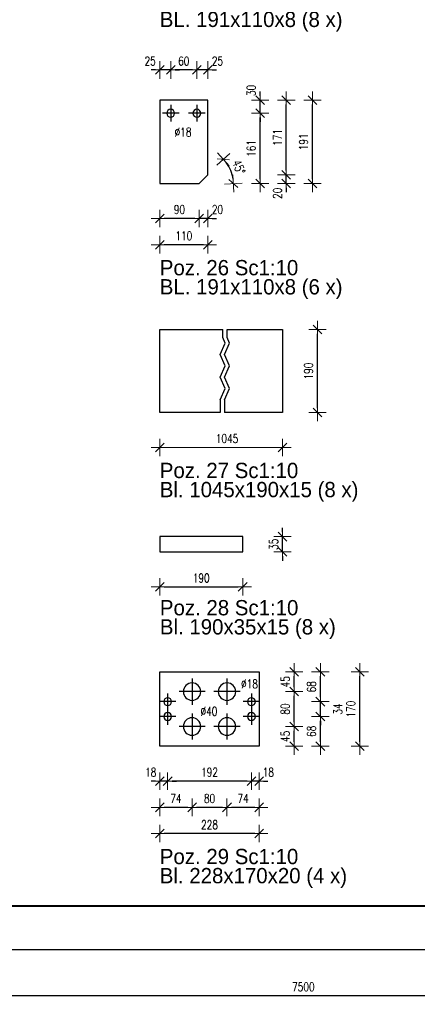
# Model space of a CAD drawing. Header units: millimetres. Extents: x 2297 to 3051, y 15557 to 16018.
# Tile 5 of 20: x 2609 to 2700, y 15557 to 15782. Entities that reach past the tile are written whole.
import ezdxf

# ---------------------------------------------------------------- set-up
doc = ezdxf.new("R2010")
doc.units = ezdxf.units.MM
doc.header["$LTSCALE"] = 10
doc.linetypes.add('MITTE', pattern=[2, 1.25, -0.25, 0.25, -0.25])
doc.layers.get('Defpoints').update_dxf_attribs({"color": 1})
doc.layers.add('_FORMATKA', color=8, linetype='Continuous', plot=False)
for name, color, linetype, lineweight in [('_RAMKA', 7, 'Continuous', 35), ('PS_DIM', 4, 'Continuous', 13), ('PS_SOLID', 7, 'Continuous', 30)]:
    doc.layers.add(name, color=color, linetype=linetype, lineweight=lineweight)
doc.layers.add('PS_MID', color=5, linetype='MITTE')
doc.layers.add('PS_PLATE', color=1, linetype='Continuous')
doc.styles.add('simplex', font='simplex.shx', dxfattribs={"width": 0.75})
doc.dimstyles.new('1_10_PRZ', dxfattribs={"dimtxt": 2, "dimasz": 1, "dimexe": 2, "dimexo": 5, "dimgap": 1, "dimtad": 1, "dimdec": 0, "dimlfac": 10, "dimtxsty": 'simplex', "dimblk": 'dimznak', "dimcen": 2, "dimse1": 1, "dimse2": 1, "dimclrt": 3, "dimadec": 1, "dimazin": 0, "dimtfac": 1, "dimtdec": 0, "dimtix": 1, "dimtmove": 2, "dimatfit": 3, "dimldrblk": 'dim-grot', "dimfxl": 1, "dimarcsym": 0})
doc.dimstyles.new('1_10_PRZ_DS1-LS10', dxfattribs={"dimtxt": 2, "dimasz": 1, "dimexe": 2, "dimexo": 5, "dimgap": 1, "dimtad": 1, "dimdec": 0, "dimlfac": 10, "dimtxsty": 'simplex', "dimblk": 'dimznak', "dimcen": 2, "dimse1": 1, "dimse2": 1, "dimclrt": 3, "dimadec": 1, "dimazin": 0, "dimtfac": 1, "dimtdec": 0, "dimtix": 1, "dimtmove": 2, "dimatfit": 3, "dimldrblk": 'dim-grot', "dimfxl": 1, "dimarcsym": 0})

# ---------------------------------------------------------------- blocks, each defined once
blk = doc.blocks.new('dimznak')
at = {"color": 0}
for points in [[(-2, 0), (2, 0)], [(0, 2), (0, -2)]]:
    blk.add_lwpolyline(points, dxfattribs=at)
at = {"color": 2}
blk.add_lwpolyline([(1, 1), (-1, -1)], dxfattribs=at)
blk = doc.blocks.new('*D234')
at = {"layer": 'Defpoints', "color": 0, "transparency": 16777216}
for p in [(2652.45, 15746.69), (2658.04, 15746.72), (2650.45, 15744.69), (2653.28, 15744.69)]:
    blk.add_point(p, dxfattribs=at)
at = {"layer": 'PS_DIM', "color": 0, "lineweight": -2, "transparency": 16777216}
blk.add_arc((2650.45, 15744.69), 7.86, 7.2942, 37.7058, dxfattribs=at)
for p, rotation in [((2656.01, 15750.25), 131.3529174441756), ((2658.31, 15744.69), 273.6470825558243)]:
    blk.add_blockref('dimznak', p, dxfattribs=dict(at, rotation=rotation))
at = {"layer": 'PS_DIM', "color": 3, "transparency": 16777216, "insert": (2659.56, 15748.46), "char_height": 2, "attachment_point": 5, "rotation": 292.5, "style": 'simplex'}
blk.add_mtext('45%%d', dxfattribs=at)
blk = doc.blocks.new('dim-grot')
blk.add_hatch(color=256).paths.add_polyline_path([(0, 0), (-2, 0.5), (-2, -0.5)])
blk.add_lwpolyline([(0, 0), (-2, 0.5), (-2, -0.5), (0, 0)])
blk = doc.blocks.new('*D236')
at = {"layer": 'Defpoints', "color": 0, "transparency": 16777216}
for p in [(2652.45, 15763.79), (2664.44, 15763.79), (2649.95, 15760.79)]:
    blk.add_point(p, dxfattribs=at)
at = {"layer": 'PS_DIM', "color": 0, "lineweight": -2, "transparency": 16777216}
for p, q in [((2664.44, 15764.79), (2664.44, 15765.79)), ((2664.44, 15760.79), (2664.44, 15763.79)), ((2664.44, 15759.79), (2664.44, 15758.79))]:
    blk.add_line(p, q, dxfattribs=at)
for p, rotation in [((2664.44, 15763.79), 270), ((2664.44, 15760.79), 90)]:
    blk.add_blockref('dimznak', p, dxfattribs=dict(at, rotation=rotation))
at = {"layer": 'PS_DIM', "color": 3, "transparency": 16777216, "insert": (2662.4, 15766), "char_height": 2, "attachment_point": 5, "rotation": 90, "style": 'simplex'}
blk.add_mtext('30', dxfattribs=at)
blk = doc.blocks.new('*D237')
at = {"layer": 'Defpoints', "color": 0, "transparency": 16777216}
for p in [(2652.45, 15746.69), (2670.44, 15746.69), (2650.45, 15744.69)]:
    blk.add_point(p, dxfattribs=at)
at = {"layer": 'PS_DIM', "color": 0, "lineweight": -2, "transparency": 16777216}
for p, q in [((2670.44, 15747.69), (2670.44, 15748.69)), ((2670.44, 15744.69), (2670.44, 15746.69)), ((2670.44, 15743.69), (2670.44, 15742.69))]:
    blk.add_line(p, q, dxfattribs=at)
for p, rotation in [((2670.44, 15746.69), 270), ((2670.44, 15744.69), 90)]:
    blk.add_blockref('dimznak', p, dxfattribs=dict(at, rotation=rotation))
at = {"layer": 'PS_DIM', "color": 3, "transparency": 16777216, "insert": (2668.4, 15742.47), "char_height": 2, "attachment_point": 5, "rotation": 90, "style": 'simplex'}
blk.add_mtext('20', dxfattribs=at)
blk = doc.blocks.new('*D240')
at = {"layer": 'Defpoints', "color": 0, "transparency": 16777216}
for p in [(2652.45, 15746.69), (2650.45, 15744.69), (2650.45, 15736.69)]:
    blk.add_point(p, dxfattribs=at)
at = {"layer": 'PS_DIM', "color": 0, "lineweight": -2, "transparency": 16777216}
for p, q in [((2649.45, 15736.69), (2648.45, 15736.69)), ((2652.45, 15736.69), (2650.45, 15736.69)), ((2653.45, 15736.69), (2654.45, 15736.69))]:
    blk.add_line(p, q, dxfattribs=at)
blk.add_blockref('dimznak', (2650.45, 15736.69), dxfattribs=at)
at = {"layer": 'PS_DIM', "color": 0, "lineweight": -2, "transparency": 16777216, "rotation": 180}
blk.add_blockref('dimznak', (2652.45, 15736.69), dxfattribs=at)
at = {"layer": 'PS_DIM', "color": 3, "transparency": 16777216, "insert": (2654.67, 15738.73), "char_height": 2, "attachment_point": 5, "style": 'simplex'}
blk.add_mtext('20', dxfattribs=at)
blk = doc.blocks.new('*D241')
at = {"layer": 'Defpoints', "color": 0, "transparency": 16777216}
for p in [(2641.45, 15744.69), (2650.45, 15744.69), (2641.45, 15736.69)]:
    blk.add_point(p, dxfattribs=at)
at = {"layer": 'PS_DIM', "color": 0, "lineweight": -2, "transparency": 16777216}
blk.add_line((2649.45, 15736.69), (2642.45, 15736.69), dxfattribs=at)
at = {"layer": 'PS_DIM', "color": 0, "lineweight": -2, "transparency": 16777216, "rotation": 180}
blk.add_blockref('dimznak', (2641.45, 15736.69), dxfattribs=at)
at = {"layer": 'PS_DIM', "color": 0, "lineweight": -2, "transparency": 16777216}
blk.add_blockref('dimznak', (2650.45, 15736.69), dxfattribs=at)
at = {"layer": 'PS_DIM', "color": 3, "transparency": 16777216, "insert": (2645.95, 15738.73), "char_height": 2, "attachment_point": 5, "style": 'simplex'}
blk.add_mtext('90', dxfattribs=at)
blk = doc.blocks.new('*D242')
at = {"layer": 'Defpoints', "color": 0, "transparency": 16777216}
for p in [(2641.45, 15744.69), (2652.45, 15744.69), (2641.45, 15730.69)]:
    blk.add_point(p, dxfattribs=at)
at = {"layer": 'PS_DIM', "color": 0, "lineweight": -2, "transparency": 16777216}
blk.add_line((2651.45, 15730.69), (2642.45, 15730.69), dxfattribs=at)
at = {"layer": 'PS_DIM', "color": 0, "lineweight": -2, "transparency": 16777216, "rotation": 180}
blk.add_blockref('dimznak', (2641.45, 15730.69), dxfattribs=at)
at = {"layer": 'PS_DIM', "color": 0, "lineweight": -2, "transparency": 16777216}
blk.add_blockref('dimznak', (2652.45, 15730.69), dxfattribs=at)
at = {"layer": 'PS_DIM', "color": 3, "transparency": 16777216, "insert": (2646.95, 15732.73), "char_height": 2, "attachment_point": 5, "style": 'simplex'}
blk.add_mtext('110', dxfattribs=at)
blk = doc.blocks.new('*D243')
at = {"layer": 'Defpoints', "color": 0, "transparency": 16777216}
for p in [(2649.95, 15770.7), (2652.45, 15763.79), (2649.95, 15760.79)]:
    blk.add_point(p, dxfattribs=at)
at = {"layer": 'PS_DIM', "color": 0, "lineweight": -2, "transparency": 16777216}
for p, q in [((2648.95, 15770.7), (2647.95, 15770.7)), ((2652.45, 15770.7), (2649.95, 15770.7)), ((2653.45, 15770.7), (2654.45, 15770.7))]:
    blk.add_line(p, q, dxfattribs=at)
blk.add_blockref('dimznak', (2649.95, 15770.7), dxfattribs=at)
at = {"layer": 'PS_DIM', "color": 0, "lineweight": -2, "transparency": 16777216, "rotation": 180}
blk.add_blockref('dimznak', (2652.45, 15770.7), dxfattribs=at)
at = {"layer": 'PS_DIM', "color": 3, "transparency": 16777216, "insert": (2654.67, 15772.74), "char_height": 2, "attachment_point": 5, "style": 'simplex'}
blk.add_mtext('25', dxfattribs=at)
blk = doc.blocks.new('*D244')
at = {"layer": 'Defpoints', "color": 0, "transparency": 16777216}
for p in [(2643.95, 15770.7), (2643.95, 15760.79), (2649.95, 15760.79)]:
    blk.add_point(p, dxfattribs=at)
at = {"layer": 'PS_DIM', "color": 0, "lineweight": -2, "transparency": 16777216}
blk.add_line((2648.95, 15770.7), (2644.95, 15770.7), dxfattribs=at)
at = {"layer": 'PS_DIM', "color": 0, "lineweight": -2, "transparency": 16777216, "rotation": 180}
blk.add_blockref('dimznak', (2643.95, 15770.7), dxfattribs=at)
at = {"layer": 'PS_DIM', "color": 0, "lineweight": -2, "transparency": 16777216}
blk.add_blockref('dimznak', (2649.95, 15770.7), dxfattribs=at)
at = {"layer": 'PS_DIM', "color": 3, "transparency": 16777216, "insert": (2646.95, 15772.74), "char_height": 2, "attachment_point": 5, "style": 'simplex'}
blk.add_mtext('60', dxfattribs=at)
blk = doc.blocks.new('*D245')
at = {"layer": 'Defpoints', "color": 0, "transparency": 16777216}
for p in [(2641.45, 15770.7), (2641.45, 15763.79), (2643.95, 15760.79)]:
    blk.add_point(p, dxfattribs=at)
at = {"layer": 'PS_DIM', "color": 0, "lineweight": -2, "transparency": 16777216}
for p, q in [((2640.45, 15770.7), (2639.45, 15770.7)), ((2643.95, 15770.7), (2641.45, 15770.7)), ((2644.95, 15770.7), (2645.95, 15770.7))]:
    blk.add_line(p, q, dxfattribs=at)
blk.add_blockref('dimznak', (2641.45, 15770.7), dxfattribs=at)
at = {"layer": 'PS_DIM', "color": 0, "lineweight": -2, "transparency": 16777216, "rotation": 180}
blk.add_blockref('dimznak', (2643.95, 15770.7), dxfattribs=at)
at = {"layer": 'PS_DIM', "color": 3, "transparency": 16777216, "insert": (2639.24, 15772.74), "char_height": 2, "attachment_point": 5, "style": 'simplex'}
blk.add_mtext('25', dxfattribs=at)
blk = doc.blocks.new('*D252')
at = {"layer": 'Defpoints', "color": 0, "transparency": 16777216}
for p in [(2662.45, 15626.09), (2678.25, 15626.09), (2662.45, 15622.69)]:
    blk.add_point(p, dxfattribs=at)
at = {"layer": 'PS_DIM', "color": 0, "lineweight": -2, "transparency": 16777216}
for p, q in [((2678.25, 15627.09), (2678.25, 15628.09)), ((2678.25, 15622.69), (2678.25, 15626.09)), ((2678.25, 15621.69), (2678.25, 15620.69))]:
    blk.add_line(p, q, dxfattribs=at)
for p, rotation in [((2678.25, 15626.09), 270), ((2678.25, 15622.69), 90)]:
    blk.add_blockref('dimznak', p, dxfattribs=dict(at, rotation=rotation))
at = {"layer": 'PS_DIM', "color": 3, "transparency": 16777216, "insert": (2682.25, 15624.39), "char_height": 2, "attachment_point": 5, "rotation": 90, "style": 'simplex'}
blk.add_mtext('34', dxfattribs=at)
blk = doc.blocks.new('*D255')
at = {"layer": 'Defpoints', "color": 0, "transparency": 16777216}
for p in [(2662.45, 15622.69), (2664.25, 15615.89), (2662.45, 15607.89)]:
    blk.add_point(p, dxfattribs=at)
at = {"layer": 'PS_DIM', "color": 0, "lineweight": -2, "transparency": 16777216}
for p, q in [((2661.45, 15607.89), (2660.45, 15607.89)), ((2664.25, 15607.89), (2662.45, 15607.89)), ((2665.25, 15607.89), (2666.25, 15607.89))]:
    blk.add_line(p, q, dxfattribs=at)
blk.add_blockref('dimznak', (2662.45, 15607.89), dxfattribs=at)
at = {"layer": 'PS_DIM', "color": 0, "lineweight": -2, "transparency": 16777216, "rotation": 180}
blk.add_blockref('dimznak', (2664.25, 15607.89), dxfattribs=at)
at = {"layer": 'PS_DIM', "color": 3, "transparency": 16777216, "insert": (2666.32, 15609.93), "char_height": 2, "attachment_point": 5, "style": 'simplex'}
blk.add_mtext('18', dxfattribs=at)
blk = doc.blocks.new('*D256')
at = {"layer": 'Defpoints', "color": 0, "transparency": 16777216}
for p in [(2643.25, 15622.69), (2662.45, 15622.69), (2643.25, 15607.89)]:
    blk.add_point(p, dxfattribs=at)
at = {"layer": 'PS_DIM', "color": 0, "lineweight": -2, "transparency": 16777216}
blk.add_line((2661.45, 15607.89), (2644.25, 15607.89), dxfattribs=at)
at = {"layer": 'PS_DIM', "color": 0, "lineweight": -2, "transparency": 16777216, "rotation": 180}
blk.add_blockref('dimznak', (2643.25, 15607.89), dxfattribs=at)
at = {"layer": 'PS_DIM', "color": 0, "lineweight": -2, "transparency": 16777216}
blk.add_blockref('dimznak', (2662.45, 15607.89), dxfattribs=at)
at = {"layer": 'PS_DIM', "color": 3, "transparency": 16777216, "insert": (2652.85, 15609.93), "char_height": 2, "attachment_point": 5, "style": 'simplex'}
blk.add_mtext('192', dxfattribs=at)
blk = doc.blocks.new('*D257')
at = {"layer": 'Defpoints', "color": 0, "transparency": 16777216}
for p in [(2643.25, 15622.69), (2641.45, 15615.89), (2641.45, 15607.89)]:
    blk.add_point(p, dxfattribs=at)
at = {"layer": 'PS_DIM', "color": 0, "lineweight": -2, "transparency": 16777216}
for p, q in [((2640.45, 15607.89), (2639.45, 15607.89)), ((2643.25, 15607.89), (2641.45, 15607.89)), ((2644.25, 15607.89), (2645.25, 15607.89))]:
    blk.add_line(p, q, dxfattribs=at)
blk.add_blockref('dimznak', (2641.45, 15607.89), dxfattribs=at)
at = {"layer": 'PS_DIM', "color": 0, "lineweight": -2, "transparency": 16777216, "rotation": 180}
blk.add_blockref('dimznak', (2643.25, 15607.89), dxfattribs=at)
at = {"layer": 'PS_DIM', "color": 3, "transparency": 16777216, "insert": (2639.38, 15609.93), "char_height": 2, "attachment_point": 5, "style": 'simplex'}
blk.add_mtext('18', dxfattribs=at)
blk = doc.blocks.new('*D258')
at = {"layer": 'Defpoints', "color": 0, "transparency": 16777216}
for p in [(2656.85, 15620.39), (2664.25, 15615.89), (2656.85, 15601.89)]:
    blk.add_point(p, dxfattribs=at)
at = {"layer": 'PS_DIM', "color": 0, "lineweight": -2, "transparency": 16777216}
blk.add_line((2663.25, 15601.89), (2657.85, 15601.89), dxfattribs=at)
at = {"layer": 'PS_DIM', "color": 0, "lineweight": -2, "transparency": 16777216, "rotation": 180}
blk.add_blockref('dimznak', (2656.85, 15601.89), dxfattribs=at)
at = {"layer": 'PS_DIM', "color": 0, "lineweight": -2, "transparency": 16777216}
blk.add_blockref('dimznak', (2664.25, 15601.89), dxfattribs=at)
at = {"layer": 'PS_DIM', "color": 3, "transparency": 16777216, "insert": (2660.55, 15603.93), "char_height": 2, "attachment_point": 5, "style": 'simplex'}
blk.add_mtext('74', dxfattribs=at)
blk = doc.blocks.new('*D259')
at = {"layer": 'Defpoints', "color": 0, "transparency": 16777216}
for p in [(2648.85, 15620.39), (2656.85, 15620.39), (2648.85, 15601.89)]:
    blk.add_point(p, dxfattribs=at)
at = {"layer": 'PS_DIM', "color": 0, "lineweight": -2, "transparency": 16777216}
blk.add_line((2655.85, 15601.89), (2649.85, 15601.89), dxfattribs=at)
at = {"layer": 'PS_DIM', "color": 0, "lineweight": -2, "transparency": 16777216, "rotation": 180}
blk.add_blockref('dimznak', (2648.85, 15601.89), dxfattribs=at)
at = {"layer": 'PS_DIM', "color": 0, "lineweight": -2, "transparency": 16777216}
blk.add_blockref('dimznak', (2656.85, 15601.89), dxfattribs=at)
at = {"layer": 'PS_DIM', "color": 3, "transparency": 16777216, "insert": (2652.85, 15603.93), "char_height": 2, "attachment_point": 5, "style": 'simplex'}
blk.add_mtext('80', dxfattribs=at)
blk = doc.blocks.new('*D260')
at = {"layer": 'Defpoints', "color": 0, "transparency": 16777216}
for p in [(2648.85, 15620.39), (2641.45, 15615.89), (2641.45, 15601.89)]:
    blk.add_point(p, dxfattribs=at)
at = {"layer": 'PS_DIM', "color": 0, "lineweight": -2, "transparency": 16777216}
blk.add_line((2647.85, 15601.89), (2642.45, 15601.89), dxfattribs=at)
at = {"layer": 'PS_DIM', "color": 0, "lineweight": -2, "transparency": 16777216, "rotation": 180}
blk.add_blockref('dimznak', (2641.45, 15601.89), dxfattribs=at)
at = {"layer": 'PS_DIM', "color": 0, "lineweight": -2, "transparency": 16777216}
blk.add_blockref('dimznak', (2648.85, 15601.89), dxfattribs=at)
at = {"layer": 'PS_DIM', "color": 3, "transparency": 16777216, "insert": (2645.15, 15603.93), "char_height": 2, "attachment_point": 5, "style": 'simplex'}
blk.add_mtext('74', dxfattribs=at)
blk = doc.blocks.new('*D261')
at = {"layer": 'Defpoints', "color": 0, "transparency": 16777216}
for p in [(2641.45, 15615.89), (2664.25, 15615.89), (2641.45, 15595.89)]:
    blk.add_point(p, dxfattribs=at)
at = {"layer": 'PS_DIM', "color": 0, "lineweight": -2, "transparency": 16777216}
blk.add_line((2663.25, 15595.89), (2642.45, 15595.89), dxfattribs=at)
at = {"layer": 'PS_DIM', "color": 0, "lineweight": -2, "transparency": 16777216, "rotation": 180}
blk.add_blockref('dimznak', (2641.45, 15595.89), dxfattribs=at)
at = {"layer": 'PS_DIM', "color": 0, "lineweight": -2, "transparency": 16777216}
blk.add_blockref('dimznak', (2664.25, 15595.89), dxfattribs=at)
at = {"layer": 'PS_DIM', "color": 3, "transparency": 16777216, "insert": (2652.85, 15597.93), "char_height": 2, "attachment_point": 5, "style": 'simplex'}
blk.add_mtext('228', dxfattribs=at)
blk = doc.blocks.new('*D527')
at = {"layer": 'Defpoints', "color": 0, "transparency": 16777216}
for p in [(2660.45, 15663.86), (2669.55, 15663.86), (2660.45, 15660.36)]:
    blk.add_point(p, dxfattribs=at)
at = {"layer": 'PS_DIM', "color": 0, "lineweight": -2, "transparency": 16777216}
for p, q in [((2669.55, 15664.86), (2669.55, 15665.86)), ((2669.55, 15660.36), (2669.55, 15663.86)), ((2669.55, 15659.36), (2669.55, 15658.36))]:
    blk.add_line(p, q, dxfattribs=at)
for p, rotation in [((2669.55, 15663.86), 270), ((2669.55, 15660.36), 90)]:
    blk.add_blockref('dimznak', p, dxfattribs=dict(at, rotation=rotation))
at = {"layer": 'PS_DIM', "color": 3, "transparency": 16777216, "insert": (2667.55, 15662.11), "char_height": 2, "attachment_point": 5, "rotation": 90, "style": 'simplex'}
blk.add_mtext('35', dxfattribs=at)
blk = doc.blocks.new('*X576')
at = {"layer": 'PS_MID', "color": 5, "linetype": 'MITTE'}
for p, q in [((2643.95, 15762.69), (2643.95, 15758.89)), ((2649.95, 15762.69), (2649.95, 15758.89)), ((2645.85, 15760.79), (2642.05, 15760.79)), ((2651.85, 15760.79), (2648.05, 15760.79))]:
    blk.add_line(p, q, dxfattribs=at)
at = {"layer": 'PS_SOLID', "color": 7, "linetype": 'Continuous'}
for p, q in [((2641.45, 15763.79), (2641.45, 15744.69)), ((2652.45, 15763.79), (2641.45, 15763.79)), ((2652.45, 15746.69), (2652.45, 15763.79)), ((2650.45, 15744.69), (2652.45, 15746.69)), ((2641.45, 15744.69), (2650.45, 15744.69))]:
    blk.add_line(p, q, dxfattribs=at)
at = {"layer": 'PS_SOLID', "color": 7, "extrusion": (0, 0, -1)}
for centre in [(-2643.95, 15760.79), (-2649.95, 15760.79)]:
    blk.add_circle(centre, 0.9, dxfattribs=at)
blk = doc.blocks.new('*X578')
at = {"color": 0}
for s, p in [('Poz. 27 Sc1:10', (2641.45, 15677.27)), ('Bl. 1045x190x15 (8 x)', (2641.45, 15672.89))]:
    blk.add_text(s, height=3.5, dxfattribs=at).set_placement(p)
blk = doc.blocks.new('*X579')
at = {"layer": 'PS_SOLID', "color": 7, "linetype": 'Continuous'}
for p, q in [((2660.45, 15663.86), (2641.45, 15663.86)), ((2641.45, 15663.86), (2641.45, 15660.36)), ((2660.45, 15660.36), (2660.45, 15663.86)), ((2641.45, 15660.36), (2660.45, 15660.36))]:
    blk.add_line(p, q, dxfattribs=at)
blk = doc.blocks.new('*X580')
at = {"color": 0}
for s, p in [('Poz. 28 Sc1:10', (2641.47, 15645.85)), ('Bl. 190x35x15 (8 x)', (2641.47, 15641.47))]:
    blk.add_text(s, height=3.5, dxfattribs=at).set_placement(p)
blk = doc.blocks.new('*X581')
at = {"layer": 'PS_MID', "color": 5, "linetype": 'MITTE'}
for p, q in [((2648.85, 15631.39), (2648.85, 15625.39)), ((2656.85, 15631.39), (2656.85, 15625.39)), ((2643.25, 15627.99), (2643.25, 15624.19)), ((2651.85, 15628.39), (2645.85, 15628.39)), ((2659.85, 15628.39), (2653.85, 15628.39)), ((2662.45, 15627.99), (2662.45, 15624.19)), ((2645.15, 15626.09), (2641.35, 15626.09)), ((2664.35, 15626.09), (2660.55, 15626.09)), ((2645.15, 15622.69), (2641.35, 15622.69)), ((2643.25, 15624.59), (2643.25, 15620.79)), ((2648.85, 15623.39), (2648.85, 15617.39)), ((2656.85, 15623.39), (2656.85, 15617.39)), ((2664.35, 15622.69), (2660.55, 15622.69)), ((2662.45, 15624.59), (2662.45, 15620.79)), ((2651.85, 15620.39), (2645.85, 15620.39)), ((2659.85, 15620.39), (2653.85, 15620.39))]:
    blk.add_line(p, q, dxfattribs=at)
at = {"layer": 'PS_SOLID', "color": 7, "linetype": 'Continuous'}
for p, q in [((2641.45, 15615.89), (2641.45, 15632.89)), ((2641.45, 15632.89), (2664.25, 15632.89)), ((2664.25, 15632.89), (2664.25, 15615.89)), ((2664.25, 15615.89), (2641.45, 15615.89))]:
    blk.add_line(p, q, dxfattribs=at)
at = {"layer": 'PS_SOLID', "color": 7, "extrusion": (0, 0, -1)}
for centre, radius in [((-2648.85, 15628.39), 2), ((-2656.85, 15628.39), 2), ((-2643.25, 15626.09), 0.9), ((-2662.45, 15626.09), 0.9), ((-2643.25, 15622.69), 0.9), ((-2662.45, 15622.69), 0.9), ((-2648.85, 15620.39), 2), ((-2656.85, 15620.39), 2)]:
    blk.add_circle(centre, radius, dxfattribs=at)
blk = doc.blocks.new('*X582')
at = {"color": 0}
for s, p in [('Poz. 29 Sc1:10', (2641.45, 15588.89)), ('Bl. 228x170x20 (4 x)', (2641.45, 15584.51))]:
    blk.add_text(s, height=3.5, dxfattribs=at).set_placement(p)

msp = doc.modelspace()

# ---------------------------------------------------------------- linework, layer by layer
at = {"color": 1}
for p, q in [((2655.86, 15709.49), (2655.86, 15711.27)), ((2656.86, 15709.49), (2656.86, 15711.27)), ((2655.31, 15705.58), (2656.41, 15708.18)), ((2656.41, 15708.18), (2655.86, 15709.49)), ((2656.31, 15705.58), (2657.41, 15708.18)), ((2657.41, 15708.18), (2656.86, 15709.49)), ((2656.41, 15702.98), (2655.31, 15705.58)), ((2657.41, 15702.98), (2656.31, 15705.58)), ((2655.31, 15700.38), (2656.41, 15702.98)), ((2656.31, 15700.38), (2657.41, 15702.98)), ((2656.41, 15697.78), (2655.31, 15700.38)), ((2657.41, 15697.78), (2656.31, 15700.38)), ((2655.31, 15695.18), (2656.41, 15697.78)), ((2656.31, 15695.18), (2657.41, 15697.78)), ((2655.31, 15695.18), (2655.31, 15692.27)), ((2656.31, 15695.18), (2656.31, 15692.27))]:
    msp.add_line(p, q, dxfattribs=at)
at = {"layer": '_FORMATKA', "lineweight": -3}
msp.add_lwpolyline([(2299.35, 15569.32), (3049.35, 15569.32), (3049.35, 15989.32), (2299.35, 15989.32)], close=True, dxfattribs=at)
at = {"layer": '_RAMKA', "lineweight": -3, "const_width": 0.5}
msp.add_lwpolyline([(2329.35, 15579.32), (3039.35, 15579.32), (3039.35, 15979.32), (2329.35, 15979.32)], close=True, dxfattribs=at)
at = {"layer": 'PS_DIM'}
msp.add_line((2668.59, 15684.27), (2642.45, 15684.27), dxfattribs=at)
at = {"layer": 'PS_SOLID', "color": 7, "linetype": 'Continuous'}
for p, q in [((2641.45, 15692.27), (2641.45, 15711.27)), ((2641.45, 15711.27), (2655.86, 15711.27)), ((2656.86, 15711.27), (2669.59, 15711.27)), ((2669.59, 15711.27), (2669.59, 15692.27)), ((2655.31, 15692.27), (2641.45, 15692.27)), ((2669.59, 15692.27), (2656.31, 15692.27))]:
    msp.add_line(p, q, dxfattribs=at)

# ---------------------------------------------------------------- block references
for name in ['*X578', '*X580', '*X582']:
    msp.add_blockref(name, (0, 0))
at = {"layer": 'PS_DIM', "rotation": 180}
msp.add_blockref('dimznak', (2641.45, 15684.27), dxfattribs=at)
at = {"layer": 'PS_DIM'}
msp.add_blockref('dimznak', (2669.59, 15684.27), dxfattribs=at)
at = {"layer": 'PS_PLATE'}
msp.add_blockref('*X576', (0, 0), dxfattribs=at)
at = {"layer": 'PS_PLATE', "color": 35}
for name in ['*X579', '*X581']:
    msp.add_blockref(name, (0, 0), dxfattribs=at)

# ---------------------------------------------------------------- texts
at = {"color": 0}
for s, p in [('BL. 191x110x8 (8 x)', (2641.45, 15780.53)), ('Poz. 26 Sc1:10', (2641.45, 15723.69)), ('BL. 191x110x8 (6 x)', (2641.45, 15719.31))]:
    msp.add_text(s, height=3.5, dxfattribs=at).set_placement(p)
at = {"layer": 'PS_DIM', "char_height": 2, "attachment_point": 7, "style": 'simplex'}
for s, insert in [('\\A1;%%c18', (2644.85, 15755.48)), ('\\A1;%%c18', (2660.07, 15629.14)), ('\\A1;%%c40', (2650.79, 15622.87))]:
    msp.add_mtext(s, dxfattribs=dict(at, insert=insert))
at = {"layer": 'PS_DIM', "color": 3, "insert": (2656.86, 15686.31), "char_height": 2, "attachment_point": 5, "style": 'simplex'}
msp.add_mtext('1045', dxfattribs=at)

# ---------------------------------------------------------------- dimensions: what is measured, and where the dimension line sits
at = {"layer": 'PS_DIM'}
for base, p1, p2, angle, text, picture, middle in [((2641.45, 15770.7), (2643.95, 15760.79), (2641.45, 15763.79), 180, '25', '*D245', (2639.24, 15772.74)), ((2643.95, 15770.7), (2649.95, 15760.79), (2643.95, 15760.79), 180, '60', '*D244', (2646.95, 15772.74)), ((2649.95, 15770.7), (2652.45, 15763.79), (2649.95, 15760.79), 180, '25', '*D243', (2654.67, 15772.74)), ((2664.44, 15763.79), (2649.95, 15760.79), (2652.45, 15763.79), 90, '30', '*D236', (2662.4, 15766)), ((2650.45, 15736.69), (2652.45, 15746.69), (2650.45, 15744.69), 180, '20', '*D240', (2654.67, 15738.73)), ((2670.44, 15746.69), (2650.45, 15744.69), (2652.45, 15746.69), 90, '20', '*D237', (2668.4, 15742.47)), ((2641.45, 15736.69), (2650.45, 15744.69), (2641.45, 15744.69), 180, '90', '*D241', (2645.95, 15738.73)), ((2641.45, 15730.69), (2652.45, 15744.69), (2641.45, 15744.69), 180, '110', '*D242', (2646.95, 15732.73)), ((2678.25, 15626.09), (2662.45, 15622.69), (2662.45, 15626.09), 90, '34', '*D252', (2682.25, 15624.39)), ((2641.45, 15607.89), (2643.25, 15622.69), (2641.45, 15615.89), 180, '18', '*D257', (2639.38, 15609.93)), ((2643.25, 15607.89), (2662.45, 15622.69), (2643.25, 15622.69), 180, '192', '*D256', (2652.85, 15609.93)), ((2662.45, 15607.89), (2664.25, 15615.89), (2662.45, 15622.69), 180, '18', '*D255', (2666.32, 15609.93)), ((2641.45, 15601.89), (2648.85, 15620.39), (2641.45, 15615.89), 180, '74', '*D260', (2645.15, 15603.93)), ((2648.85, 15601.89), (2656.85, 15620.39), (2648.85, 15620.39), 180, '80', '*D259', (2652.85, 15603.93)), ((2656.85, 15601.89), (2664.25, 15615.89), (2656.85, 15620.39), 180, '74', '*D258', (2660.55, 15603.93)), ((2641.45, 15595.89), (2664.25, 15615.89), (2641.45, 15615.89), 180, '228', '*D261', (2652.85, 15597.93))]:
    dim = msp.add_linear_dim(base=base, p1=p1, p2=p2, angle=angle, text=text, dimstyle='1_10_PRZ_DS1-LS10', dxfattribs=at)
    dim.commit()
    dim.dimension.update_dxf_attribs({"geometry": picture, "text_midpoint": middle, "dimtype": 128})
for base, p1, p2, location, text in [((2670.44, 15763.79), (2652.45, 15746.69), (2652.45, 15763.79), (2668.4, 15755.24), '171'), ((2676.44, 15763.79), (2652.45, 15744.69), (2652.45, 15763.79), (2674.4, 15754.24), '191'), ((2664.44, 15760.79), (2650.45, 15744.69), (2649.95, 15760.79), (2662.4, 15752.74), '161'), ((2677.59, 15711.27), (2669.59, 15692.27), (2669.59, 15711.27), (2675.55, 15701.77), '190'), ((2672.25, 15632.89), (2656.85, 15628.39), (2664.25, 15632.89), (2670.21, 15630.64), '45'), ((2678.25, 15632.89), (2662.45, 15626.09), (2664.25, 15632.89), (2676.21, 15629.49), '68'), ((2687.29, 15632.89), (2664.25, 15615.89), (2664.25, 15632.89), (2685.25, 15624.39), '170'), ((2672.25, 15628.39), (2656.85, 15620.39), (2656.85, 15628.39), (2670.21, 15624.39), '80'), ((2678.25, 15622.69), (2664.25, 15615.89), (2662.45, 15622.69), (2676.21, 15619.29), '68'), ((2672.25, 15620.39), (2664.25, 15615.89), (2656.85, 15620.39), (2670.21, 15618.14), '45')]:
    msp.add_linear_dim(base=base, p1=p1, p2=p2, angle=90, location=location, text=text, dimstyle='1_10_PRZ_DS1-LS10', dxfattribs=at).render()
dim = msp.add_angular_dim_3p(base=(2658.04, 15746.72), center=(2650.45, 15744.69), p1=(2653.28, 15744.69), p2=(2652.45, 15746.69), text='45%%d', dimstyle='1_10_PRZ_DS1-LS10', dxfattribs=at)
dim.commit()
dim.dimension.update_dxf_attribs({"geometry": '*D234', "text_midpoint": (2659.56, 15748.46)})
dim = msp.add_linear_dim(base=(2669.55, 15663.86), p1=(2660.45, 15660.36), p2=(2660.45, 15663.86), angle=90, dimstyle='1_10_PRZ', dxfattribs=at)
dim.commit()
dim.dimension.update_dxf_attribs({"geometry": '*D527', "text_midpoint": (2667.55, 15662.11)})
msp.add_linear_dim(base=(2660.45, 15652.36), p1=(2641.45, 15660.36), p2=(2660.45, 15660.36), location=(2650.95, 15654.4), text='190', dimstyle='1_10_PRZ_DS1-LS10', dxfattribs=at).render()
msp.add_linear_dim(base=(3049.35, 15558.81), p1=(2299.35, 15569.32), p2=(3049.35, 15569.32), dimstyle='1_10_PRZ', dxfattribs=at).render()

doc.saveas('drawing.dxf')
